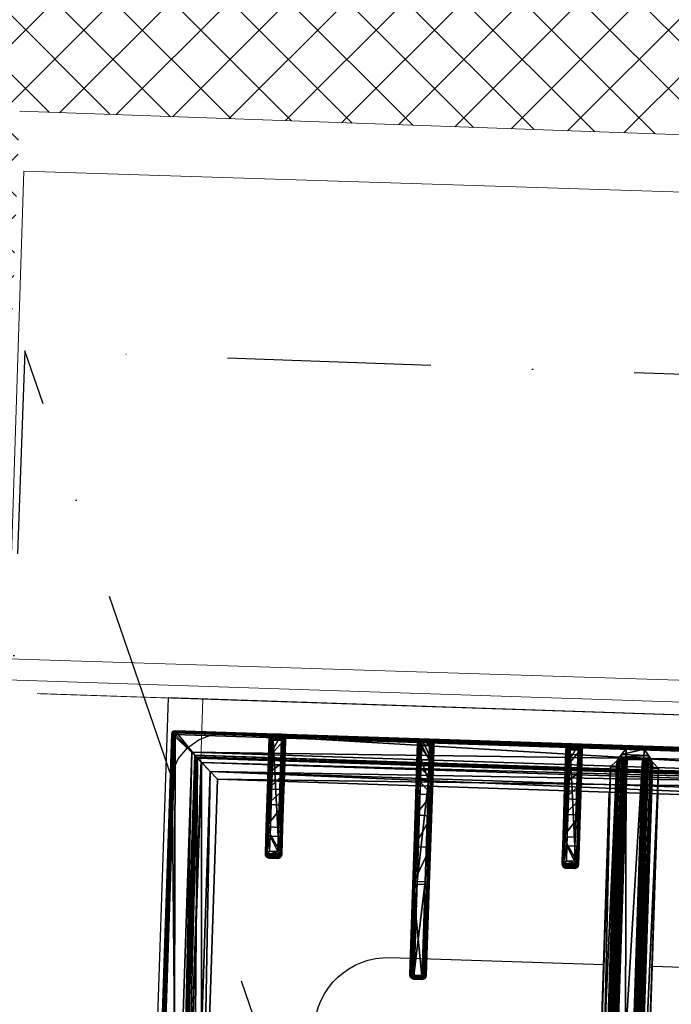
# Model space of a CAD drawing. Header units: millimetres. Extents: x 297264 to 416219, y -77299 to -23696.
# Tile 153 of 187: x 343483 to 343883, y -27998 to -27393. Entities that reach past the tile are written whole.
import ezdxf

# ---------------------------------------------------------------- set-up
doc = ezdxf.new("R2010")
doc.units = ezdxf.units.MM
doc.header["$LTSCALE"] = 2.5
doc.linetypes.add('CONTINUA', pattern=[0])
doc.linetypes.add('DASHDOTX2', pattern=[2, 1, -0.5, 0, -0.5])
for name, color, linetype, lineweight in [('CKD Equipments', 252, 'Continuous', 0), ('ELEVATION 1', 143, 'Continuous', 18), ('HATCH LIGHT', 250, 'Continuous', 0), ('WALL', 132, 'Continuous', 25)]:
    doc.layers.add(name, color=color, linetype=linetype, lineweight=lineweight)
for name, color, linetype in [('CKD-Hood', 1, 'Continuous'), ('IQ_200_3D', 1, 'Continuous'), ('IQ_204_2D', 7, 'CONTINUA'), ('IQ_204_3D', 7, 'Continuous')]:
    doc.layers.add(name, color=color, linetype=linetype)

# ---------------------------------------------------------------- blocks, each defined once
blk = doc.blocks.new('ELECTROLUX-MC7-TOPFYERBRURNERS4')
at = {"layer": 'IQ_200_3D'}
for points, invisible_edges in [([(54.11, -83.5, 900), (45.37, -84.65, 900), (0, -80.5, 900)], 10), ([(45.37, -84.65, 900), (37.22, -88.02, 900), (0, -80.5, 900)], 10), ([(37.22, -88.02, 900), (30.23, -93.39, 900), (0, -80.5, 900)], 10), ([(30.23, -93.39, 900), (24.86, -100.38, 900), (0, -80.5, 900)], 10), ([(24.86, -100.38, 900), (21.49, -108.53, 900), (0, -80.5, 900)], 10), ([(21.49, -108.53, 900), (20.34, -117.26, 900), (0, -80.5, 900)], 10), ([(0, -80.5, 900), (20.34, -117.26, 900), (20.34, -619.74, 900), (0, -655, 900)], 5), ([(400, -80.5, 900), (345.89, -83.5, 900), (54.11, -83.5, 900), (0, -80.5, 900)], 5)]:
    blk.add_3dface(points, dxfattribs=dict(at, invisible_edges=invisible_edges))
at = {"layer": 'IQ_204_2D'}
for p, q in [((378, -83.5), (22, -83.5)), ((20, -651.5), (20, -85.5)), ((22.47, -143.5), (82.76, -143.5)), ((82.76, -143.5), (91.91, -143.5)), ((94.04, -143.5), (91.91, -143.5)), ((20, -151), (20, -146)), ((20, -151), (20, -146)), ((22, -151), (22, -146)), ((82.81, -146), (22, -146)), ((22, -151), (82.81, -151)), ((82.81, -151), (82.81, -146)), ((92.02, -146), (82.81, -146)), ((82.81, -151), (92.02, -151)), ((92.02, -146), (92.02, -151)), ((94.37, -146), (96.48, -146)), ((94.37, -151), (94.37, -146)), ((96.48, -151), (94.37, -151)), ((96.48, -146), (96.48, -151)), ((82.76, -153.5), (22.47, -153.5)), ((91.91, -153.5), (82.76, -153.5)), ((91.91, -153.5), (94.04, -153.5)), ((45.31, -234.75), (22.81, -234.75)), ((45.31, -237.25), (45.31, -234.75)), ((107.76, -234.75), (45.31, -234.75)), ((164.89, -234.75), (107.76, -234.75)), ((165.31, -234.75), (164.89, -234.75)), ((20.31, -237.25), (20.31, -242.25)), ((20.31, -237.25), (45.31, -237.25)), ((45.31, -237.25), (45.31, -242.25)), ((45.31, -237.25), (107.81, -237.25)), ((107.81, -237.25), (107.81, -242.25)), ((107.81, -237.25), (165.46, -237.25)), ((165.46, -237.25), (165.46, -242.25)), ((167.27, -236.66), (167.27, -242.84)), ((167.36, -237.25), (167.36, -242.25)), ((167.36, -237.25), (167.81, -237.25)), ((167.81, -237.25), (167.81, -242.25)), ((45.31, -242.25), (20.31, -242.25)), ((22.81, -244.75), (45.31, -244.75)), ((45.31, -244.75), (45.31, -242.25)), ((107.81, -242.25), (45.31, -242.25)), ((45.31, -244.75), (107.76, -244.75)), ((107.76, -244.75), (164.89, -244.75)), ((165.46, -242.25), (107.81, -242.25)), ((164.89, -244.75), (165.31, -244.75)), ((167.81, -242.25), (167.36, -242.25)), ((82.76, -326), (22.47, -326)), ((91.91, -326), (82.76, -326)), ((91.91, -326), (94.04, -326)), ((20, -328.5), (20, -333.5)), ((20, -328.5), (20, -333.5)), ((22, -328.5), (22, -333.5)), ((22, -328.5), (82.81, -328.5)), ((82.81, -328.5), (82.81, -333.5)), ((82.81, -328.5), (92.02, -328.5)), ((92.02, -333.5), (92.02, -328.5)), ((96.48, -328.5), (94.37, -328.5)), ((94.37, -328.5), (94.37, -333.5)), ((96.48, -333.5), (96.48, -328.5)), ((82.81, -333.5), (22, -333.5)), ((22.47, -336), (82.76, -336)), ((82.76, -336), (91.91, -336)), ((92.02, -333.5), (82.81, -333.5)), ((94.04, -336), (91.91, -336)), ((94.37, -333.5), (96.48, -333.5)), ((195, -353.5), (48.98, -353.5)), ((195, -383.5), (48.98, -383.5))]:
    blk.add_line(p, q, dxfattribs=at)
blk.add_lwpolyline([(48.98, -112.48), (351.02, -112.48), (351.02, -624.52), (48.98, -624.52)], close=True, dxfattribs=at)
for points in [[(245, -353.5), (245, -222.25, 1), (155, -222.25), (155, -353.5)], [(155, -383.5), (155, -512.25, 1), (245, -512.25), (245, -383.5)]]:
    blk.add_lwpolyline(points, format="xyb", dxfattribs=at)
for centre, radius, start, end in [((22, -85.5), 2, 90, 180), ((22.81, -237.25), 2.5, 90, 180), ((22.81, -242.25), 2.5, 180, 270)]:
    blk.add_arc(centre, radius, start, end, dxfattribs=at)
for centre, major_axis, ratio, start_param, end_param in [((22.47, -146), (0, 2.5), 0.948965, 0, 0.895145), ((82.76, -146), (0, 2.5), 0.02182, 4.712389, 6.283185), ((91.91, -146), (0, 2.5), 0.84544, -0.894481, 0), ((91.91, -146), (2.5, 2.5), 0.02182, 4.734206, 5.410521), ((91.91, -146), (-1.92, 1.92), 0.8391, 4.014257, 4.690572), ((82.76, -151), (0, 2.5), 0.02182, 3.141593, 4.712389), ((91.91, -151), (-2.5, 2.5), 0.02182, 4.014257, 4.690572), ((91.91, -151), (1.92, 1.92), 0.8391, 4.734206, 5.410521), ((22.47, -151), (0, 2.5), 0.948965, 2.246448, 3.141593), ((91.91, -151), (0, 2.5), 0.84544, 3.141593, 4.036074), ((107.76, -237.25), (0, 2.5), 0.02182, -1.570796, 0), ((164.89, -237.25), (0, 2.5), 0.951091, -0.914364, 0), ((165.31, -237.25), (2.5, 0), 0.99863, 0, 1.570796), ((163.89, -237.25), (-3.47, 0), 0.720185, 3.141593, 3.380139), ((107.76, -242.25), (0, 2.5), 0.02182, 3.141593, 4.712389), ((164.89, -242.25), (0, 2.5), 0.951091, 3.141593, 4.055957), ((165.31, -242.25), (2.5, 0), 0.99863, 4.712389, 6.283185), ((163.89, -242.25), (3.47, 0), 0.720185, -0.238546, 0)]:
    blk.add_ellipse(centre, major_axis=major_axis, ratio=ratio, start_param=start_param, end_param=end_param, dxfattribs=at)
at = {"layer": 'IQ_204_2D', "extrusion": (0, 0, -1)}
for centre, major_axis, ratio, start_param, end_param in [((22.47, -328.5), (0, 2.5), 0.948965, -0.895145, 0), ((82.76, -328.5), (0, 2.5), 0.02182, 0, 1.570796), ((91.91, -328.5), (0, 2.5), 0.84544, 0, 0.894481), ((91.91, -328.5), (2.5, 2.5), 0.02182, 0.872665, 1.54898), ((91.91, -328.5), (-1.92, 1.92), 0.8391, 1.592613, 2.268928), ((22.47, -333.5), (0, 2.5), 0.948965, 3.141593, 4.036737), ((82.76, -333.5), (0, 2.5), 0.02182, 1.570796, 3.141593), ((91.91, -333.5), (0, 2.5), 0.84544, 2.247111, 3.141593), ((91.91, -333.5), (-2.5, 2.5), 0.02182, 1.592613, 2.268928), ((91.91, -333.5), (1.92, 1.92), 0.8391, 0.872665, 1.54898)]:
    blk.add_ellipse(centre, major_axis=major_axis, ratio=ratio, start_param=start_param, end_param=end_param, dxfattribs=at)
at = {"layer": 'IQ_204_2D'}
for points, knots in [([(20.62, -144.44), (20.45, -144.64), (20.31, -144.87), (20.14, -145.25), (20.09, -145.41), (20.03, -145.71), (20.01, -145.86), (20, -146)], [11.858599, 11.858599, 11.858599, 11.858599, 12.773425, 12.773425, 13.35037, 13.35037, 13.927314, 13.927314, 13.927314, 13.927314]), ([(22, -146), (21.87, -145.86), (21.74, -145.71), (21.47, -145.41), (21.33, -145.25), (20.99, -144.87), (20.79, -144.64), (20.62, -144.44)], [0, 0, 0, 0, 0.576945, 0.576945, 1.153889, 1.153889, 2.068716, 2.068716, 2.068716, 2.068716]), ([(96.48, -146), (96.48, -145.84), (96.46, -145.68), (96.4, -145.36), (96.35, -145.2), (96.23, -144.89), (96.15, -144.74), (95.97, -144.47), (95.87, -144.34), (95.65, -144.12), (95.53, -144.02), (95.26, -143.83), (95.12, -143.75), (94.82, -143.63), (94.66, -143.58), (94.35, -143.51), (94.19, -143.5), (94.04, -143.5)], [15.096253, 15.096253, 15.096253, 15.096253, 15.567018, 15.567018, 16.037783, 16.037783, 16.508548, 16.508548, 16.979314, 16.979314, 17.45135, 17.45135, 17.923386, 17.923386, 18.395422, 18.395422, 18.867458, 18.867458, 18.867458, 18.867458]), ([(20, -151), (20.01, -151.14), (20.03, -151.29), (20.09, -151.59), (20.14, -151.75), (20.31, -152.13), (20.45, -152.36), (20.62, -152.56)], [0, 0, 0, 0, 0.576945, 0.576945, 1.153889, 1.153889, 2.068716, 2.068716, 2.068716, 2.068716]), ([(20.62, -152.56), (20.79, -152.36), (20.99, -152.13), (21.33, -151.75), (21.47, -151.59), (21.74, -151.29), (21.87, -151.14), (22, -151)], [11.858599, 11.858599, 11.858599, 11.858599, 12.773425, 12.773425, 13.35037, 13.35037, 13.927314, 13.927314, 13.927314, 13.927314]), ([(94.04, -153.5), (94.19, -153.5), (94.35, -153.49), (94.66, -153.42), (94.82, -153.37), (95.12, -153.25), (95.26, -153.17), (95.53, -152.98), (95.65, -152.88), (95.87, -152.66), (95.97, -152.53), (96.15, -152.26), (96.23, -152.11), (96.35, -151.8), (96.4, -151.64), (96.46, -151.32), (96.48, -151.16), (96.48, -151)], [3.776921, 3.776921, 3.776921, 3.776921, 4.248957, 4.248957, 4.720993, 4.720993, 5.193029, 5.193029, 5.665065, 5.665065, 6.135831, 6.135831, 6.606596, 6.606596, 7.077361, 7.077361, 7.548126, 7.548126, 7.548126, 7.548126]), ([(165.46, -237.25), (165.46, -237.25), (165.46, -237.25), (165.46, -237.25), (165.46, -237.25), (165.46, -237.25), (165.46, -237.25), (165.46, -237.24), (165.46, -237.24), (165.46, -237.24), (165.47, -237.24), (165.47, -237.23), (165.47, -237.23), (165.49, -237.21), (165.5, -237.2), (165.52, -237.18), (165.54, -237.16), (165.59, -237.09), (165.63, -237.05), (165.75, -236.91), (165.85, -236.81), (166.03, -236.6), (166.13, -236.49), (166.32, -236.27), (166.41, -236.16), (166.59, -235.94), (166.69, -235.83), (166.78, -235.72)], [8.18857, 8.18857, 8.18857, 8.18857, 8.190334, 8.190334, 8.192098, 8.192098, 8.195626, 8.195626, 8.202682, 8.202682, 8.216794, 8.216794, 8.245018, 8.245018, 8.301466, 8.301466, 8.414361, 8.414361, 8.640152, 8.640152, 9.091733, 9.091733, 9.543315, 9.543315, 9.994896, 9.994896, 10.458359, 10.458359, 10.458359, 10.458359]), ([(166.78, -235.72), (166.93, -235.92), (167.06, -236.13), (167.2, -236.45), (167.24, -236.56), (167.27, -236.66)], [11.917214, 11.917214, 11.917214, 11.917214, 12.775852, 12.775852, 13.165698, 13.165698, 13.165698, 13.165698]), ([(166.78, -243.78), (166.69, -243.67), (166.59, -243.56), (166.41, -243.34), (166.32, -243.23), (166.13, -243.01), (166.03, -242.9), (165.85, -242.69), (165.75, -242.59), (165.63, -242.45), (165.59, -242.4), (165.54, -242.34), (165.52, -242.32), (165.5, -242.3), (165.49, -242.29), (165.47, -242.27), (165.47, -242.27), (165.47, -242.26), (165.46, -242.26), (165.46, -242.26), (165.46, -242.26), (165.46, -242.25), (165.46, -242.25), (165.46, -242.25), (165.46, -242.25), (165.46, -242.25), (165.46, -242.25), (165.46, -242.25)], [5.918265, 5.918265, 5.918265, 5.918265, 6.381728, 6.381728, 6.833309, 6.833309, 7.284891, 7.284891, 7.736472, 7.736472, 7.962263, 7.962263, 8.075158, 8.075158, 8.131606, 8.131606, 8.15983, 8.15983, 8.173942, 8.173942, 8.180998, 8.180998, 8.184526, 8.184526, 8.18629, 8.18629, 8.188054, 8.188054, 8.188054, 8.188054]), ([(167.27, -242.84), (167.24, -242.94), (167.2, -243.04), (167.06, -243.37), (166.93, -243.58), (166.78, -243.78)], [0.764042, 0.764042, 0.764042, 0.764042, 1.153889, 1.153889, 2.012527, 2.012527, 2.012527, 2.012527]), ([(94.04, -326), (94.19, -326), (94.35, -326.01), (94.66, -326.08), (94.82, -326.13), (95.12, -326.25), (95.26, -326.33), (95.53, -326.52), (95.65, -326.62), (95.87, -326.84), (95.97, -326.97), (96.15, -327.24), (96.23, -327.39), (96.35, -327.7), (96.4, -327.86), (96.46, -328.18), (96.48, -328.34), (96.48, -328.5)], [3.776921, 3.776921, 3.776921, 3.776921, 4.248957, 4.248957, 4.720993, 4.720993, 5.193029, 5.193029, 5.665065, 5.665065, 6.135831, 6.135831, 6.606596, 6.606596, 7.077361, 7.077361, 7.548126, 7.548126, 7.548126, 7.548126]), ([(20, -328.5), (20.01, -328.36), (20.03, -328.21), (20.09, -327.9), (20.14, -327.75), (20.31, -327.37), (20.45, -327.14), (20.62, -326.94)], [0, 0, 0, 0, 0.576945, 0.576945, 1.153889, 1.153889, 2.068716, 2.068716, 2.068716, 2.068716]), ([(20.62, -326.94), (20.79, -327.14), (20.99, -327.37), (21.33, -327.75), (21.47, -327.9), (21.74, -328.21), (21.87, -328.36), (22, -328.5)], [11.858599, 11.858599, 11.858599, 11.858599, 12.773425, 12.773425, 13.35037, 13.35037, 13.927314, 13.927314, 13.927314, 13.927314]), ([(20.62, -335.06), (20.45, -334.86), (20.31, -334.63), (20.14, -334.25), (20.09, -334.09), (20.03, -333.79), (20.01, -333.64), (20, -333.5)], [11.858599, 11.858599, 11.858599, 11.858599, 12.773425, 12.773425, 13.35037, 13.35037, 13.927314, 13.927314, 13.927314, 13.927314]), ([(22, -333.5), (21.87, -333.64), (21.74, -333.79), (21.47, -334.09), (21.33, -334.25), (20.99, -334.63), (20.79, -334.86), (20.62, -335.06)], [0, 0, 0, 0, 0.576945, 0.576945, 1.153889, 1.153889, 2.068716, 2.068716, 2.068716, 2.068716]), ([(96.48, -333.5), (96.48, -333.66), (96.46, -333.82), (96.4, -334.14), (96.35, -334.3), (96.23, -334.61), (96.15, -334.76), (95.97, -335.03), (95.87, -335.16), (95.65, -335.38), (95.53, -335.48), (95.26, -335.67), (95.12, -335.75), (94.82, -335.87), (94.66, -335.92), (94.35, -335.98), (94.19, -336), (94.04, -336)], [15.096253, 15.096253, 15.096253, 15.096253, 15.567018, 15.567018, 16.037783, 16.037783, 16.508548, 16.508548, 16.979314, 16.979314, 17.45135, 17.45135, 17.923386, 17.923386, 18.395422, 18.395422, 18.867458, 18.867458, 18.867458, 18.867458])]:
    blk.add_open_spline(points, degree=3, knots=knots, dxfattribs=at)
at = {"layer": 'IQ_204_3D'}
mesh = blk.add_polyface(dxfattribs=at)
corners = [(379.78, -85.71, 904.1), (380, -85.5, 900), (379.52, -84.72, 904.14), (379.73, -84.5, 900), (378, -83.5, 900), (378.78, -83.98, 904.14), (379, -83.77, 900), (377.79, -83.72, 904.1), (379.48, -85.71, 905.06), (379.29, -84.85, 905), (378.65, -85.21, 905.73), (378.76, -85.71, 905.75), (378.65, -84.21, 905), (377.79, -84.02, 905.06), (378.29, -84.85, 905.73), (377.79, -84.74, 905.75), (377.79, -85.71, 906), (22.21, -85.71, 906), (22.21, -84.74, 905.75), (22.21, -84.02, 905.06), (22.21, -83.72, 904.1), (22, -83.5, 900), (365.45, -638.95, 900), (22, -653.5, 900), (34.55, -638.95, 900), (365.45, -98.05, 900), (380, -651.5, 900), (34.55, -98.05, 900), (20, -85.5, 900), (21, -83.77, 900), (379.73, -652.5, 900), (379, -653.23, 900), (378, -653.5, 900), (20, -651.5, 900), (20.27, -652.5, 900), (21, -653.23, 900), (20.27, -84.5, 900), (21.22, -83.98, 904.14), (20.48, -84.72, 904.14), (20.22, -85.71, 904.1), (21.35, -84.21, 905), (21.71, -84.85, 905.73), (20.71, -84.85, 905), (20.52, -85.71, 905.06), (21.35, -85.21, 905.73), (21.24, -85.71, 905.75), (22.21, -651.29, 906), (21.24, -651.29, 905.75), (20.52, -651.29, 905.06), (20.22, -651.29, 904.1), (20.48, -652.28, 904.14), (21.22, -653.02, 904.14), (22.21, -653.28, 904.1), (20.71, -652.15, 905), (21.35, -651.79, 905.73), (21.35, -652.79, 905), (22.21, -652.98, 905.06), (21.71, -652.15, 905.73), (22.21, -652.26, 905.75), (35.55, -637.95, 899.73), (35.55, -99.05, 899.73), (36.28, -99.78, 899), (36.28, -637.22, 899), (38.88, -634.62, 902.5), (38.88, -102.38, 902.5), (36.31, -637.19, 905.06), (36.31, -99.81, 905.06), (32.81, -96.31, 906), (32.81, -640.69, 906), (48.98, -624.52, 885), (48.98, -112.48, 885), (44.36, -107.86, 885), (44.36, -629.14, 885), (377.79, -653.28, 904.1), (377.79, -652.98, 905.06), (377.79, -651.29, 906), (377.79, -652.26, 905.75), (363.72, -637.22, 899), (364.45, -637.95, 899.73), (364.45, -99.05, 899.73), (363.72, -99.78, 899), (367.19, -640.69, 906), (367.19, -96.31, 906), (378.78, -653.02, 904.14), (379.52, -652.28, 904.14), (379.78, -651.29, 904.1), (378.65, -652.79, 905), (378.29, -652.15, 905.73), (379.29, -652.15, 905), (379.48, -651.29, 905.06), (378.65, -651.79, 905.73), (378.76, -651.29, 905.75), (361.12, -634.62, 902.5), (351.02, -624.52, 885), (363.69, -637.19, 905.06), (355.64, -629.14, 885), (355.64, -107.86, 885), (351.02, -112.48, 885), (361.12, -102.38, 902.5), (363.69, -99.81, 905.06)]
mesh.append_faces([[corners[k] for k in face] for face in [(16, 10, 14), (17, 41, 44), (46, 54, 57), (75, 87, 90)]])
mesh.append_faces([[corners[k] for k in face] for face in [(4, 5, 6), (8, 10, 11), (16, 11, 10), (15, 16, 14), (7, 19, 13), (13, 18, 15), (28, 38, 36), (19, 41, 18), (17, 18, 41), (45, 17, 44), (39, 48, 43), (43, 47, 45), (23, 51, 35), (48, 54, 47), (46, 47, 54), (58, 46, 57), (52, 74, 56), (76, 56, 74), (26, 84, 30), (74, 87, 76), (85, 88, 84), (88, 87, 86), (75, 76, 87), (91, 75, 90), (85, 8, 89), (11, 89, 8)]], dxfattribs={"vtx0": -1})
mesh.append_faces([[corners[k] for k in face] for face in [(16, 15, 17), (22, 23, 24), (25, 26, 22), (27, 21, 25), (21, 28, 29), (6, 1, 4), (4, 25, 21), (24, 28, 27), (35, 33, 23), (26, 25, 1), (23, 22, 32), (17, 45, 46), (75, 81, 46), (81, 16, 82), (46, 67, 17), (17, 82, 16), (93, 72, 69), (72, 93, 95), (70, 71, 97), (97, 95, 93)]], dxfattribs={"vtx0": -1, "vtx1": -1})
mesh.append_faces([[corners[k] for k in face] for face in [(21, 27, 28), (4, 1, 25), (26, 32, 22), (24, 23, 33)]], dxfattribs={"vtx0": -1, "vtx1": -1, "vtx2": -1})
mesh.append_faces([[corners[k] for k in face] for face in [(17, 15, 18), (24, 33, 28), (46, 45, 47), (75, 58, 76), (16, 91, 11)]], dxfattribs={"vtx0": -1, "vtx2": -1})
mesh.append_faces([[corners[k] for k in face] for face in [(0, 1, 2), (5, 2, 6), (8, 0, 9), (5, 12, 2), (5, 7, 12), (12, 13, 14), (12, 14, 9), (2, 9, 0), (10, 9, 14), (19, 18, 13), (4, 21, 7), (30, 31, 26), (34, 33, 35), (20, 21, 37), (38, 37, 36), (19, 20, 40), (38, 42, 37), (38, 39, 42), (42, 43, 44), (42, 44, 40), (37, 40, 20), (41, 40, 44), (48, 47, 43), (28, 33, 39), (49, 33, 50), (51, 50, 35), (48, 49, 53), (51, 55, 50), (51, 52, 55), (55, 56, 57), (55, 57, 53), (50, 53, 49), (54, 53, 57), (24, 27, 59), (61, 62, 60), (63, 64, 65), (67, 68, 66), (69, 70, 63), (61, 71, 62), (73, 74, 52), (58, 56, 76), (32, 73, 23), (62, 77, 59), (22, 24, 78), (27, 25, 60), (80, 61, 79), (73, 32, 83), (84, 83, 30), (74, 73, 86), (88, 89, 90), (88, 86, 84), (83, 84, 86), (92, 93, 63), (68, 81, 65), (92, 63, 94), (72, 95, 62), (95, 96, 77), (98, 97, 92), (81, 82, 94), (98, 92, 99), (77, 80, 78), (25, 22, 79), (0, 8, 85), (91, 89, 11), (80, 96, 61), (70, 97, 64), (64, 98, 66), (82, 67, 99), (1, 0, 26)]], dxfattribs={"vtx1": -1})
mesh.append_faces([[corners[k] for k in face] for face in [(31, 32, 26), (75, 46, 58), (75, 16, 81), (81, 68, 46), (68, 67, 46), (67, 82, 17), (70, 69, 71), (72, 71, 69), (71, 96, 97), (96, 95, 97), (16, 75, 91)]], dxfattribs={"vtx1": -1, "vtx2": -1})
mesh.append_faces([[corners[k] for k in face] for face in [(1, 3, 2), (4, 7, 5), (2, 3, 6), (8, 9, 10), (7, 13, 12), (12, 9, 2), (13, 15, 14), (7, 20, 19), (21, 20, 7), (6, 3, 1), (28, 36, 29), (21, 29, 37), (28, 39, 38), (37, 29, 36), (19, 40, 41), (39, 43, 42), (42, 40, 37), (43, 45, 44), (39, 49, 48), (33, 49, 39), (33, 34, 50), (23, 52, 51), (50, 34, 35), (48, 53, 54), (52, 56, 55), (55, 53, 50), (56, 58, 57), (27, 60, 59), (62, 59, 60), (64, 66, 65), (68, 65, 66), (70, 64, 63), (71, 72, 62), (73, 52, 23), (77, 78, 59), (24, 59, 78), (25, 79, 60), (61, 60, 79), (32, 31, 83), (26, 85, 84), (83, 31, 30), (74, 86, 87), (73, 83, 86), (85, 89, 88), (88, 90, 87), (89, 91, 90), (93, 69, 63), (81, 94, 65), (63, 65, 94), (95, 77, 62), (96, 80, 77), (97, 93, 92), (82, 99, 94), (92, 94, 99), (80, 79, 78), (22, 78, 79), (96, 71, 61), (97, 98, 64), (98, 99, 66), (67, 66, 99), (0, 85, 26)]], dxfattribs={"vtx2": -1})
mesh = blk.add_polyface(dxfattribs=at)
corners = [(92.02, -146, 934.6), (93.56, -152.56, 933.98), (93.56, -144.44, 933.98), (92.02, -151, 934.6), (94.37, -151, 932.53), (94.37, -146, 932.53), (96.29, -145.04, 920.55), (96.48, -146, 920.59), (95.76, -144.23, 920.43), (92.82, -143.75, 933.14), (94.04, -143.5, 920), (91.91, -143.5, 932.1), (94.97, -143.69, 920.24), (96.48, -151, 920.59), (96.29, -151.96, 920.55), (92.82, -153.25, 933.14), (95.76, -152.77, 920.43), (94.97, -153.31, 920.24), (94.04, -153.5, 920), (91.91, -153.5, 932.1), (82.76, -143.5, 932.5), (77.27, -143.5, 912.68), (24.21, -143.5, 932.5), (53.98, -143.5, 885), (36.28, -143.5, 899), (63.49, -143.5, 900.63), (44.36, -143.5, 885), (35.83, -143.5, 899.53), (35.23, -143.5, 899.88), (22.5, -143.5, 900), (34.55, -143.5, 900), (77.27, -153.5, 912.68), (53.98, -153.5, 885), (63.49, -153.5, 900.63), (82.76, -153.5, 932.5), (22.5, -153.5, 900), (34.55, -153.5, 900), (24.21, -153.5, 932.5), (35.23, -153.5, 899.88), (35.83, -153.5, 899.53), (44.36, -153.5, 885), (36.28, -153.5, 899), (21.73, -151, 933.1), (20, -151, 900), (21.9, -151.8, 933.81), (21.25, -153.17, 900), (22.36, -152.56, 934.45), (20.34, -152.25, 900), (23.18, -153.25, 933.58), (20, -146, 900), (21.73, -146, 933.1), (20.34, -144.75, 900), (21.25, -143.83, 900), (82.81, -152.25, 934.67), (82.81, -151, 935), (82.79, -153.17, 933.75), (23.02, -151.8, 934.87), (23.73, -151, 935), (82.81, -146, 935), (23.73, -146, 935), (22.36, -144.44, 934.45), (23.02, -145.2, 934.87), (21.9, -145.2, 933.81), (23.18, -143.75, 933.58), (82.79, -143.83, 933.75), (82.81, -144.75, 934.67)]
mesh.append_faces([[corners[k] for k in face] for face in [(5, 6, 2), (5, 7, 6), (6, 8, 2), (13, 4, 14), (16, 14, 1), (1, 14, 4), (42, 43, 44), (45, 46, 47), (46, 45, 48), (46, 44, 47), (44, 43, 47), (1, 55, 15), (48, 55, 46), (46, 53, 56), (57, 56, 54), (50, 62, 49), (49, 62, 51), (63, 52, 60), (52, 51, 60), (60, 51, 62), (61, 65, 60), (59, 58, 61), (60, 64, 63), (9, 64, 2)]])
mesh.append_faces([[corners[k] for k in face] for face in [(0, 1, 2), (15, 16, 1), (16, 15, 17), (19, 17, 15), (32, 25, 33), (35, 48, 45), (35, 30, 36), (3, 53, 1), (53, 55, 1), (55, 53, 46), (58, 65, 61), (65, 64, 60), (64, 65, 2), (65, 0, 2)]], dxfattribs={"vtx0": -1})
mesh.append_faces([[corners[k] for k in face] for face in [(20, 21, 22), (23, 24, 25), (25, 22, 21), (30, 22, 28), (12, 17, 10), (17, 12, 16), (6, 14, 8), (8, 16, 12), (18, 34, 31), (37, 31, 34), (51, 29, 49), (49, 30, 43)]], dxfattribs={"vtx0": -1, "vtx1": -1})
mesh.append_faces([[corners[k] for k in face] for face in [(25, 28, 22), (37, 38, 33), (35, 43, 30)]], dxfattribs={"vtx0": -1, "vtx1": -1, "vtx2": -1})
mesh.append_faces([[corners[k] for k in face] for face in [(37, 33, 31), (33, 39, 41), (34, 15, 55), (34, 55, 48), (58, 54, 3), (54, 58, 59), (20, 63, 64), (20, 64, 9)]], dxfattribs={"vtx0": -1, "vtx2": -1})
mesh.append_faces([[corners[k] for k in face] for face in [(1, 4, 2), (2, 8, 9), (10, 11, 12), (12, 9, 8), (4, 13, 5), (18, 17, 19), (11, 10, 20), (29, 22, 30), (7, 13, 6), (10, 18, 21), (25, 21, 33), (19, 34, 18), (35, 36, 37), (40, 32, 41), (37, 48, 35), (43, 42, 49), (45, 47, 35), (19, 15, 34), (37, 34, 48), (0, 58, 3), (57, 54, 59), (42, 44, 50), (46, 60, 44), (60, 46, 61), (59, 61, 57), (62, 50, 44), (22, 29, 63), (22, 63, 20), (11, 20, 9), (26, 23, 40), (24, 26, 41), (36, 30, 38), (24, 41, 27), (39, 38, 27)]], dxfattribs={"vtx1": -1})
mesh.append_faces([[corners[k] for k in face] for face in [(10, 21, 20), (24, 27, 25), (27, 28, 25), (13, 14, 6), (14, 16, 8), (36, 38, 37), (38, 39, 33), (32, 33, 41), (47, 43, 35), (29, 30, 49), (3, 54, 53), (58, 0, 65)]], dxfattribs={"vtx1": -1, "vtx2": -1})
mesh.append_faces([[corners[k] for k in face] for face in [(0, 3, 1), (4, 5, 2), (11, 9, 12), (13, 7, 5), (23, 26, 24), (17, 18, 10), (18, 31, 21), (32, 23, 25), (21, 31, 33), (42, 50, 49), (51, 52, 29), (54, 56, 53), (46, 56, 61), (60, 62, 44), (61, 56, 57), (29, 52, 63), (23, 32, 40), (26, 40, 41), (30, 28, 38), (41, 39, 27), (38, 28, 27)]], dxfattribs={"vtx2": -1})
mesh = blk.add_polyface(dxfattribs=at)
corners = [(167.34, -236.95, 930.72), (167.81, -237.25, 922), (167.27, -236.66, 931.11), (167.36, -237.1, 930.62), (167.36, -237.25, 930.59), (167.48, -236, 922), (166.78, -235.72, 931.91), (165.31, -234.75, 922), (165.94, -235.01, 931.06), (166.56, -235.08, 922), (164.89, -234.75, 930.01), (107.79, -235.08, 933.75), (107.76, -234.75, 932.5), (107.81, -236, 934.67), (166.08, -236.54, 932.35), (165.46, -237.24, 932.48), (107.81, -237.25, 935), (165.48, -237.22, 932.48), (165.52, -237.18, 932.48), (165.58, -237.1, 932.47), (165.74, -236.93, 932.45), (109.4, -234.75, 922), (66.99, -234.75, 904.45), (22.81, -234.75, 910), (86.45, -234.75, 917.44), (53.98, -234.75, 885), (36.28, -234.75, 899), (44.36, -234.75, 885), (35.83, -234.75, 899.53), (35.23, -234.75, 899.88), (34.55, -234.75, 900), (22.81, -234.75, 900), (25.83, -234.75, 921.25), (34.06, -234.75, 929.49), (45.31, -234.75, 932.5), (167.48, -243.5, 922), (109.4, -244.75, 922), (167.81, -242.25, 922), (166.56, -244.41, 922), (165.31, -244.75, 922), (45.31, -237.25, 935), (45.31, -236, 934.67), (32.81, -237.25, 931.65), (32.98, -236, 931.36), (23.66, -237.25, 922.5), (33.44, -235.08, 930.57), (45.31, -235.08, 933.75), (24.75, -235.08, 921.87), (23.95, -236, 922.33), (21.56, -235.08, 910), (20.31, -237.25, 910), (20.65, -236, 910), (21.56, -235.08, 900), (20.31, -237.25, 900), (20.65, -236, 900), (45.31, -242.25, 935), (107.81, -242.25, 935), (32.81, -242.25, 931.65), (23.66, -242.25, 922.5), (20.31, -242.25, 910), (20.31, -242.25, 900), (34.55, -244.75, 900), (22.81, -244.75, 900), (21.56, -244.41, 900), (20.65, -243.5, 900), (164.89, -244.75, 930.01), (166.78, -243.78, 931.91), (167.27, -242.84, 931.11), (167.36, -242.25, 930.59), (167.36, -242.4, 930.62), (167.34, -242.55, 930.72), (165.94, -244.49, 931.06), (107.76, -244.75, 932.5), (86.45, -244.75, 917.44), (45.31, -244.75, 932.5), (34.06, -244.75, 929.49), (25.83, -244.75, 921.25), (22.81, -244.75, 910), (66.99, -244.75, 904.45), (35.23, -244.75, 899.88), (35.83, -244.75, 899.53), (44.36, -244.75, 885), (53.98, -244.75, 885), (36.28, -244.75, 899), (107.79, -244.41, 933.75), (166.08, -242.96, 932.35), (107.81, -243.5, 934.67), (165.74, -242.57, 932.45), (165.58, -242.4, 932.47), (165.52, -242.32, 932.48), (165.48, -242.28, 932.48), (165.46, -242.25, 932.48), (20.65, -243.5, 910), (23.95, -243.5, 922.33), (24.75, -244.41, 921.87), (21.56, -244.41, 910), (33.44, -244.41, 930.57), (32.98, -243.5, 931.36), (45.31, -244.41, 933.75), (45.31, -243.5, 934.67)]
mesh.append_faces([[corners[k] for k in face] for face in [(2, 5, 6), (8, 6, 9), (9, 6, 5), (8, 11, 6), (6, 13, 14), (35, 66, 38), (66, 35, 67), (66, 71, 38), (85, 86, 66), (66, 84, 71)]])
mesh.append_faces([[corners[k] for k in face] for face in [(7, 8, 9), (11, 13, 6), (42, 41, 43), (45, 48, 43), (32, 49, 47), (50, 48, 51), (51, 47, 49), (40, 13, 41), (41, 11, 46), (53, 51, 54), (54, 49, 52), (55, 42, 57), (50, 58, 44), (44, 57, 42), (37, 67, 35), (86, 84, 66), (58, 92, 93), (94, 97, 93), (75, 98, 96), (55, 97, 99), (99, 96, 98), (59, 64, 92), (62, 95, 63), (63, 92, 64), (86, 55, 99), (67, 6, 66), (14, 66, 6), (21, 73, 24), (82, 22, 78), (78, 24, 73)]], dxfattribs={"vtx0": -1})
mesh.append_faces([[corners[k] for k in face] for face in [(10, 21, 12), (22, 23, 24), (25, 26, 22), (24, 12, 21), (7, 5, 21), (35, 36, 37), (23, 49, 32), (34, 46, 12), (13, 11, 41), (54, 31, 53), (62, 60, 61), (36, 72, 73), (77, 73, 76), (83, 78, 80), (74, 98, 75), (4, 0, 68), (1, 4, 37)]], dxfattribs={"vtx0": -1, "vtx1": -1})
mesh.append_faces([[corners[k] for k in face] for face in [(15, 17, 16), (17, 18, 16), (18, 19, 16), (23, 22, 30), (31, 61, 53), (77, 61, 78), (88, 89, 56), (89, 90, 56), (90, 91, 56), (16, 56, 15), (56, 91, 15), (18, 89, 19), (89, 18, 90), (15, 90, 17), (90, 15, 91), (17, 90, 18), (89, 88, 19), (70, 68, 0)]], dxfattribs={"vtx0": -1, "vtx1": -1, "vtx2": -1})
mesh.append_faces([[corners[k] for k in face] for face in [(12, 11, 8), (16, 14, 13), (21, 1, 37), (34, 45, 46), (12, 46, 11), (23, 52, 49), (77, 78, 73), (72, 71, 84), (77, 94, 95), (72, 84, 98), (84, 86, 99)]], dxfattribs={"vtx0": -1, "vtx2": -1})
mesh.append_faces([[corners[k] for k in face] for face in [(0, 1, 2), (0, 3, 1), (10, 12, 8), (20, 14, 16), (7, 21, 10), (31, 23, 30), (9, 5, 7), (38, 39, 35), (40, 41, 42), (42, 43, 44), (45, 33, 47), (45, 43, 46), (32, 47, 33), (48, 44, 43), (41, 46, 43), (31, 52, 23), (51, 49, 54), (40, 55, 16), (40, 42, 55), (58, 57, 44), (50, 53, 59), (30, 61, 31), (63, 64, 62), (39, 38, 65), (70, 67, 37), (71, 65, 38), (39, 65, 36), (62, 61, 77), (81, 82, 83), (65, 71, 72), (87, 88, 56), (59, 92, 58), (58, 93, 57), (94, 76, 96), (94, 93, 95), (75, 96, 76), (97, 57, 93), (92, 95, 93), (60, 64, 59), (95, 92, 63), (98, 84, 99), (2, 6, 67), (20, 87, 14), (20, 19, 87), (85, 66, 14), (3, 0, 4), (2, 67, 0), (69, 68, 70), (36, 73, 21), (22, 24, 78), (81, 27, 82), (83, 26, 81), (26, 83, 28), (61, 30, 79), (29, 28, 79)]], dxfattribs={"vtx1": -1})
mesh.append_faces([[corners[k] for k in face] for face in [(3, 4, 1), (26, 28, 22), (28, 29, 22), (29, 30, 22), (23, 32, 24), (32, 33, 24), (33, 34, 24), (34, 12, 24), (5, 1, 21), (39, 36, 35), (36, 21, 37), (40, 16, 13), (55, 56, 16), (64, 60, 62), (60, 53, 61), (68, 69, 37), (65, 72, 36), (72, 74, 73), (74, 75, 73), (75, 76, 73), (61, 79, 78), (79, 80, 78), (82, 78, 83), (86, 85, 56), (62, 77, 95), (56, 55, 86), (74, 72, 98), (88, 87, 19), (67, 70, 0), (4, 68, 37)]], dxfattribs={"vtx1": -1, "vtx2": -1})
mesh.append_faces([[corners[k] for k in face] for face in [(1, 5, 2), (7, 10, 8), (19, 20, 16), (25, 27, 26), (34, 33, 45), (45, 47, 48), (50, 44, 48), (51, 48, 47), (53, 50, 51), (50, 59, 58), (53, 60, 59), (54, 52, 31), (69, 70, 37), (85, 87, 56), (77, 76, 94), (94, 96, 97), (55, 57, 97), (99, 97, 96), (87, 85, 14), (82, 25, 22), (27, 25, 82), (26, 27, 81), (83, 80, 28), (30, 29, 79), (28, 80, 79)]], dxfattribs={"vtx2": -1})
mesh = blk.add_polyface(dxfattribs=at)
corners = [(92.02, -328.5, 934.6), (93.56, -335.06, 933.98), (93.56, -326.93, 933.98), (92.02, -333.5, 934.6), (94.37, -333.5, 932.53), (94.37, -328.5, 932.53), (96.29, -327.54, 920.55), (96.48, -328.5, 920.59), (95.76, -326.73, 920.43), (92.82, -326.25, 933.14), (94.04, -326, 920), (91.91, -326, 932.1), (94.97, -326.19, 920.24), (96.48, -333.5, 920.59), (96.29, -334.46, 920.55), (92.82, -335.75, 933.14), (95.76, -335.27, 920.43), (94.97, -335.81, 920.24), (94.04, -336, 920), (91.91, -336, 932.1), (82.76, -326, 932.5), (77.27, -326, 912.68), (24.21, -326, 932.5), (53.98, -326, 885), (36.28, -326, 899), (63.49, -326, 900.63), (44.36, -326, 885), (35.83, -326, 899.53), (35.23, -326, 899.88), (22.5, -326, 900), (34.55, -326, 900), (77.27, -336, 912.68), (53.98, -336, 885), (63.49, -336, 900.63), (82.76, -336, 932.5), (22.5, -336, 900), (34.55, -336, 900), (24.21, -336, 932.5), (35.23, -336, 899.88), (35.83, -336, 899.53), (44.36, -336, 885), (36.28, -336, 899), (21.73, -333.5, 933.1), (20, -333.5, 900), (21.9, -334.3, 933.81), (21.25, -335.66, 900), (22.36, -335.06, 934.45), (20.34, -334.75, 900), (23.18, -335.75, 933.58), (20, -328.5, 900), (21.73, -328.5, 933.1), (20.34, -327.25, 900), (21.25, -326.33, 900), (82.81, -334.75, 934.67), (82.81, -333.5, 935), (82.79, -335.66, 933.75), (23.02, -334.3, 934.87), (23.73, -333.5, 935), (82.81, -328.5, 935), (23.73, -328.5, 935), (22.36, -326.94, 934.45), (23.02, -327.7, 934.87), (21.9, -327.7, 933.81), (23.18, -326.25, 933.58), (82.79, -326.33, 933.75), (82.81, -327.25, 934.67)]
mesh.append_faces([[corners[k] for k in face] for face in [(5, 6, 2), (5, 7, 6), (6, 8, 2), (13, 4, 14), (16, 14, 1), (1, 14, 4), (42, 43, 44), (45, 46, 47), (46, 45, 48), (46, 44, 47), (44, 43, 47), (1, 55, 15), (48, 55, 46), (46, 53, 56), (57, 56, 54), (50, 62, 49), (49, 62, 51), (63, 52, 60), (52, 51, 60), (60, 51, 62), (61, 65, 60), (59, 58, 61), (60, 64, 63), (9, 64, 2)]])
mesh.append_faces([[corners[k] for k in face] for face in [(0, 1, 2), (15, 16, 1), (16, 15, 17), (19, 17, 15), (32, 25, 33), (35, 48, 45), (35, 30, 36), (3, 53, 1), (53, 55, 1), (55, 53, 46), (58, 65, 61), (65, 64, 60), (64, 65, 2), (65, 0, 2)]], dxfattribs={"vtx0": -1})
mesh.append_faces([[corners[k] for k in face] for face in [(20, 21, 22), (23, 24, 25), (25, 22, 21), (30, 22, 28), (12, 17, 10), (17, 12, 16), (6, 14, 8), (8, 16, 12), (18, 34, 31), (37, 31, 34), (51, 29, 49), (49, 30, 43)]], dxfattribs={"vtx0": -1, "vtx1": -1})
mesh.append_faces([[corners[k] for k in face] for face in [(25, 28, 22), (37, 38, 33), (35, 43, 30)]], dxfattribs={"vtx0": -1, "vtx1": -1, "vtx2": -1})
mesh.append_faces([[corners[k] for k in face] for face in [(37, 33, 31), (33, 39, 41), (34, 15, 55), (34, 55, 48), (58, 54, 3), (54, 58, 59), (20, 63, 64), (20, 64, 9)]], dxfattribs={"vtx0": -1, "vtx2": -1})
mesh.append_faces([[corners[k] for k in face] for face in [(1, 4, 2), (2, 8, 9), (10, 11, 12), (12, 9, 8), (4, 13, 5), (18, 17, 19), (11, 10, 20), (29, 22, 30), (7, 13, 6), (10, 18, 21), (25, 21, 33), (19, 34, 18), (35, 36, 37), (40, 32, 41), (37, 48, 35), (43, 42, 49), (45, 47, 35), (19, 15, 34), (37, 34, 48), (0, 58, 3), (57, 54, 59), (42, 44, 50), (46, 60, 44), (60, 46, 61), (59, 61, 57), (62, 50, 44), (22, 29, 63), (22, 63, 20), (11, 20, 9), (26, 23, 40), (24, 26, 41), (36, 30, 38), (24, 41, 27), (39, 38, 27)]], dxfattribs={"vtx1": -1})
mesh.append_faces([[corners[k] for k in face] for face in [(10, 21, 20), (24, 27, 25), (27, 28, 25), (13, 14, 6), (14, 16, 8), (36, 38, 37), (38, 39, 33), (32, 33, 41), (47, 43, 35), (29, 30, 49), (3, 54, 53), (58, 0, 65)]], dxfattribs={"vtx1": -1, "vtx2": -1})
mesh.append_faces([[corners[k] for k in face] for face in [(0, 3, 1), (4, 5, 2), (11, 9, 12), (13, 7, 5), (23, 26, 24), (17, 18, 10), (18, 31, 21), (32, 23, 25), (21, 31, 33), (42, 50, 49), (51, 52, 29), (54, 56, 53), (46, 56, 61), (60, 62, 44), (61, 56, 57), (29, 52, 63), (23, 32, 40), (26, 40, 41), (30, 28, 38), (41, 39, 27), (38, 28, 27)]], dxfattribs={"vtx2": -1})
mesh = blk.add_polyface(dxfattribs=at)
corners = [(33.32, -379.61, 880), (366.68, -379.61, 880), (33.32, -383.23, 880), (366.68, -383.23, 880), (33.32, -353.77, 880), (366.68, -353.77, 880), (33.32, -357.39, 880), (366.68, -357.39, 880), (370.45, -357.54, 894.07), (29.55, -357.54, 894.07), (370.7, -357.75, 894.84), (28.97, -357.94, 895.59), (371.03, -357.94, 895.59), (29.3, -357.75, 894.84), (28.57, -358.13, 896.29), (371.43, -358.13, 896.29), (29.55, -361.16, 894.07), (370.45, -375.84, 894.07), (29.55, -375.84, 894.07), (370.5, -375.79, 894.26), (29.44, -375.74, 894.46), (370.56, -375.74, 894.46), (29.5, -375.79, 894.26), (29.37, -375.68, 894.65), (370.63, -375.68, 894.65), (29.55, -379.46, 894.07), (21.82, -362.96, 900), (25.49, -360.12, 899.11), (21.82, -374.04, 900), (25.49, -376.88, 899.11), (28.44, -363.73, 896.5), (27.13, -358.95, 897.99), (28.77, -362.18, 895.96), (29.07, -361.65, 895.39), (29.44, -361.26, 894.46), (29.5, -361.21, 894.26), (29.37, -361.32, 894.65), (28.53, -362.91, 896.36), (28.44, -373.27, 896.5), (28.53, -374.09, 896.36), (28.57, -378.87, 896.29), (28.77, -374.82, 895.96), (28.97, -379.06, 895.59), (29.3, -379.25, 894.84), (29.07, -375.35, 895.39), (27.13, -378.05, 897.99), (378.18, -362.96, 900), (374.51, -360.12, 899.11), (372.87, -358.95, 897.99), (370.45, -361.16, 894.07), (370.56, -361.26, 894.46), (370.5, -361.21, 894.26), (370.63, -361.32, 894.65), (370.93, -361.65, 895.39), (371.23, -362.18, 895.96), (371.47, -362.91, 896.36), (371.56, -363.73, 896.5), (371.56, -373.27, 896.5), (371.47, -374.09, 896.36), (370.93, -375.35, 895.39), (371.23, -374.82, 895.96), (370.45, -379.46, 894.07), (371.03, -379.06, 895.59), (370.7, -379.25, 894.84), (371.43, -378.87, 896.29), (372.87, -378.05, 897.99), (378.18, -374.04, 900), (374.51, -376.88, 899.11)]
mesh.append_faces([[corners[k] for k in face] for face in [(28, 27, 29), (39, 40, 38), (29, 31, 45), (26, 47, 27), (15, 31, 48), (48, 27, 47), (32, 55, 37), (56, 37, 55), (38, 58, 39), (60, 39, 58), (40, 65, 45), (66, 29, 67), (67, 45, 65), (48, 56, 15), (46, 67, 47), (47, 65, 48)]], dxfattribs={"vtx0": -1})
mesh.append_faces([[corners[k] for k in face] for face in [(8, 9, 10), (11, 12, 13), (13, 10, 9), (17, 18, 19), (20, 21, 22), (22, 19, 18), (11, 32, 14), (32, 11, 33), (9, 34, 13), (13, 33, 11), (40, 41, 42), (23, 43, 44), (43, 20, 25), (18, 25, 22), (22, 25, 20), (44, 42, 41), (6, 49, 16), (50, 35, 51), (35, 50, 34), (52, 34, 50), (51, 16, 49), (2, 61, 25), (62, 43, 63), (43, 62, 42), (64, 42, 62), (63, 25, 61), (56, 65, 57), (62, 60, 64), (60, 62, 59), (61, 21, 63), (63, 59, 62), (15, 54, 12), (52, 10, 53), (10, 50, 8), (49, 8, 51), (51, 8, 50), (53, 12, 54)]], dxfattribs={"vtx0": -1, "vtx1": -1})
mesh.append_faces([[corners[k] for k in face] for face in [(25, 18, 0), (38, 45, 31), (56, 48, 65), (8, 49, 7)]], dxfattribs={"vtx0": -1, "vtx2": -1})
mesh.append_faces([[corners[k] for k in face] for face in [(0, 1, 2), (4, 5, 6), (5, 4, 8), (14, 15, 11), (4, 6, 9), (1, 0, 17), (23, 24, 20), (2, 25, 0), (26, 27, 28), (14, 30, 31), (40, 45, 38), (27, 31, 29), (46, 47, 26), (31, 27, 48), (7, 49, 6), (36, 34, 52), (52, 53, 36), (54, 32, 53), (54, 55, 32), (30, 37, 56), (33, 36, 53), (57, 38, 56), (57, 58, 38), (59, 44, 60), (59, 24, 44), (41, 39, 60), (3, 61, 2), (40, 42, 64), (64, 65, 40), (29, 45, 67), (46, 26, 66), (67, 65, 47), (56, 55, 15), (5, 8, 7), (3, 1, 61)]], dxfattribs={"vtx1": -1})
mesh.append_faces([[corners[k] for k in face] for face in [(4, 9, 8), (15, 12, 11), (12, 10, 13), (6, 16, 9), (0, 18, 17), (24, 21, 20), (21, 19, 22), (16, 35, 9), (35, 34, 9), (34, 36, 13), (36, 33, 13), (32, 37, 14), (30, 38, 31), (39, 41, 40), (23, 20, 43), (43, 42, 44), (35, 16, 51), (43, 25, 63), (17, 19, 61), (19, 21, 61), (21, 24, 63), (24, 59, 63), (60, 58, 64), (55, 54, 15), (52, 50, 10), (10, 12, 53), (1, 17, 61)]], dxfattribs={"vtx1": -1, "vtx2": -1})
mesh.append_faces([[corners[k] for k in face] for face in [(1, 3, 2), (5, 7, 6), (37, 30, 14), (15, 14, 31), (32, 33, 53), (38, 30, 56), (24, 23, 44), (44, 41, 60), (66, 28, 29), (26, 28, 66), (46, 66, 67), (65, 64, 57), (58, 57, 64)]], dxfattribs={"vtx2": -1})

msp = doc.modelspace()

# ---------------------------------------------------------------- hatches: boundary and pattern name
at = {"layer": 'HATCH LIGHT', "true_color": 0x636466}
h = msp.add_hatch(dxfattribs=at)
h.set_pattern_fill('ANSI32', color=251, scale=6)
h.set_pattern_definition([(45, (278504.94, -46725.026), (-40.411153, 40.411153), []), (45, (278531.88, -46725.026), (-40.411153, 40.411153), [])])
h.paths.add_polyline_path([(355647.78, -32589.97), (355453.84, -32638.82), (355635.38, -33359.69), (343082.73, -33359.58, -0.000263), (343068.2, -33559.58), (355891.99, -33559.7)])
h.paths.add_polyline_path([(343496.68, -25157.06), (343296.59, -25157.06, -0.011972), (342815.37, -34256.03), (343015.96, -34256.03, 0.01196)])
h.paths.add_polyline_path([(343480.3, -25697.6), (353159.24, -26046.56, 0.003501), (353653.31, -26800.64), (353820.94, -26691.53), (353270.83, -25850.46), (343486.54, -25497.7, -0.000262)])
h = msp.add_hatch(dxfattribs=at)
h.set_pattern_fill('ANSI37', color=251, scale=8)
h.set_pattern_definition([(45, (278504.942, -46725.026), (-17.960512, 17.960512), []), (135, (278504.942, -46725.026), (-17.960512, -17.960512), [])])
edge = h.paths.add_edge_path()
edge.add_line((346273.84, -25798.32), (343480.3, -25697.6))
edge.add_arc((153082.95, -19659.44), 190493.08, 356.5735369, 358.1835586, ccw=False)
edge.add_line((343235.48, -31044.72), (346084.7, -31044.74))
edge.add_line((346084.7, -31044.74), (346211.2, -27535.69))
edge.add_line((346211.2, -27535.69), (346111.27, -27532.09))
edge.add_line((346111.27, -27532.09), (346082.02, -28343.52))
edge.add_line((346082.02, -28343.52), (346082.02, -28343.52))
edge.add_line((346082.02, -28343.52), (346017.17, -30142.35))
edge.add_line((346017.17, -30142.35), (345988.24, -30944.74))
edge.add_line((345988.24, -30944.74), (343356.53, -30944.72))
edge.add_line((343356.53, -30944.72), (343482.55, -27449.28))
edge.add_line((343482.55, -27449.28), (344481.9, -27485.31))
edge.add_line((344481.9, -27485.31), (344523.3, -27486.81))
edge.add_line((344523.3, -27486.81), (344526.9, -27386.87))
edge.add_line((344526.9, -27386.87), (343486.16, -27349.35))
edge.add_line((343486.16, -27349.35), (343542.06, -25799.9))
edge.add_line((343542.06, -25799.9), (345041.09, -25853.94))
edge.add_line((345041.09, -25853.94), (345030.28, -26153.75))
edge.add_line((345030.28, -26153.75), (345006.88, -26801.7))
edge.add_line((345006.88, -26801.7), (345004.23, -26874.86))
edge.add_line((345004.23, -26874.86), (345104.17, -26878.47))
edge.add_line((345104.17, -26878.47), (345140.97, -25857.54))
edge.add_line((345140.97, -25857.54), (346170.3, -25894.65))
edge.add_line((346170.3, -25894.65), (346143.7, -26632.68))
edge.add_line((346143.7, -26632.68), (346243.63, -26636.28))
edge.add_line((346243.63, -26636.28), (346273.84, -25798.32))

# ---------------------------------------------------------------- linework, layer by layer
at = {"layer": 'CKD Equipments'}
msp.add_line((344147.92, -27829.16, -10), (343493.28, -27807.47, -10), dxfattribs=at)
msp.add_lwpolyline([(343485.06, -27486.31), (343475.54, -27786.16), (344280.13, -27811.7), (344289.65, -27511.85), (343485.06, -27486.31)], dxfattribs=at)
at = {"layer": 'CKD Equipments', "elevation": 890}
msp.add_lwpolyline([(343415.09, -29597.98), (343474.68, -27798.96), (344274.24, -27825.45), (344214.65, -29624.46), (343415.09, -29597.98)], dxfattribs=at)
at = {"layer": 'CKD Equipments'}
for points, invisible_edges in [([(344147.92, -27829.16, 640), (344147.92, -27829.16, 890), (343495.28, -27807.54, 890), (343595.22, -27810.85, 714)], 12), ([(343595.22, -27810.85, 714), (344147.92, -27829.16, 640), (343595.22, -27810.85, 640)], 1)]:
    msp.add_3dface(points, dxfattribs=dict(at, invisible_edges=invisible_edges))
msp.add_3dface([(344147.92, -27829.16, 640), (343595.22, -27810.85, 640), (343568.74, -28610.41, 640), (344121.44, -28628.72, 640)], dxfattribs=at)
at = {"layer": 'CKD-Hood', "linetype": 'DASHDOTX2', "ltscale": 50, "elevation": 890}
msp.add_lwpolyline([(343485.75, -27596.69), (343392.08, -30195), (344391.43, -30231.03), (344485.1, -27632.72)], close=True, dxfattribs=at)
msp.add_lwpolyline([(344391.43, -30231.03), (343485.75, -27596.69)], dxfattribs=at)
at = {"layer": 'ELEVATION 1'}
msp.add_line((343482.55, -27449.28), (344523.3, -27486.81), dxfattribs=at)
at = {"layer": 'WALL'}
msp.add_arc((153082.95, -19659.44), 190493.08, 355.6053841, 358.3462139, dxfattribs=at)

# ---------------------------------------------------------------- block references
at = {"layer": 'CKD Equipments', "xscale": -1, "rotation": 88.1028838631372}
msp.add_blockref('ELECTROLUX-MC7-TOPFYERBRURNERS4', (343493.28, -27807.47, -10), dxfattribs=at)

doc.saveas('drawing.dxf')
